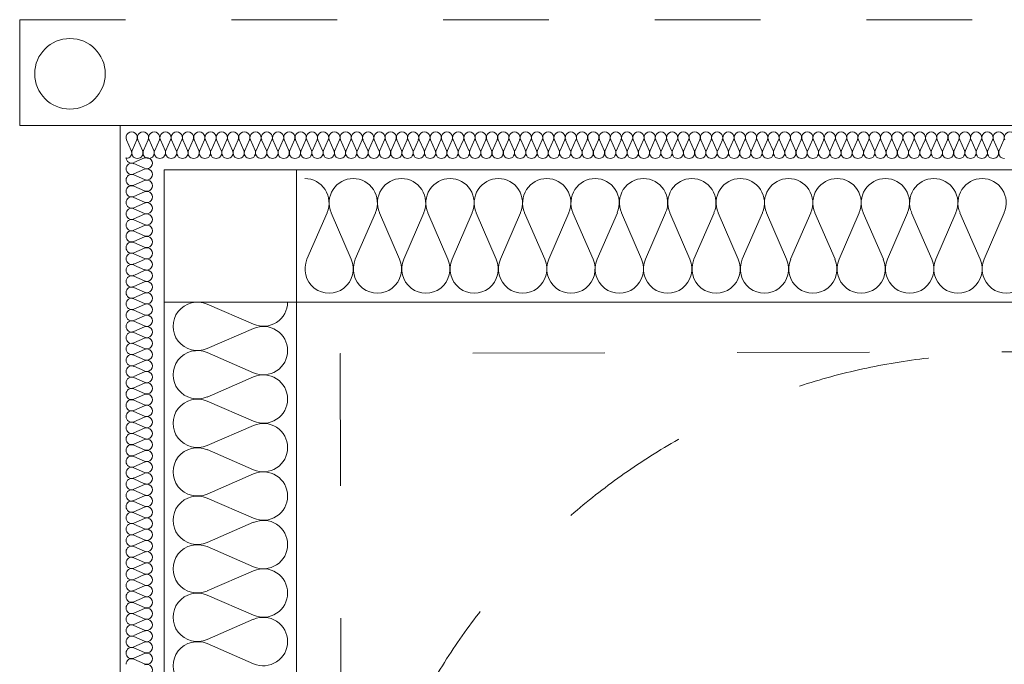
# Model space of a CAD drawing. Header units: millimetres. Extents: x 204754 to 499005, y -178579 to -103222.
# Tile 50 of 178: x 219020 to 220136, y -122844 to -122114. Entities that reach past the tile are written whole.
import ezdxf

# ---------------------------------------------------------------- set-up
doc = ezdxf.new("R2010")
doc.units = ezdxf.units.MM
doc.header["$MEASUREMENT"] = 0
doc.linetypes.add('Dashed', pattern=[300, 150, -150])
doc.linetypes.add('Przerywana', pattern=[240, 120, -120])
doc.layers.get('0').update_dxf_attribs({"color": 252, "lineweight": 5})
for name, color, linetype, lineweight in [('2D - Rysunki i Obrazki_Nr_pióra__47', 252, 'Continuous', 5), ('Nowe_320-W Umeblowanie_Nr_pióra__103', 252, 'Continuous', 5), ('Nowe_320-W Umeblowanie_Nr_pióra__181', 252, 'Continuous', 5), ('Nowe_820-G Rysunki Obrazki_Nr_pióra__1', 252, 'Continuous', 5), ('Nowe_820-G Rysunki Obrazki_Nr_pióra__103', 252, 'Continuous', 5), ('Nowe_820-G Rysunki Obrazki_Nr_pióra__27', 252, 'Continuous', 5), ('Nowe_820-G Rysunki Obrazki_Nr_pióra__84', 252, 'Continuous', 5)]:
    doc.layers.add(name, color=color, linetype=linetype, lineweight=lineweight)

# ---------------------------------------------------------------- blocks, each defined once
blk = doc.blocks.new('podkład 20251118')
at = {"layer": '2D - Rysunki i Obrazki_Nr_pióra__47', "color": 252, "linetype": 'Dashed', "lineweight": 5}
for p, q in [((220883.3, -122488.5), (219382.9, -122492.2)), ((219382.9, -122492.2), (219386.6, -123994.6))]:
    blk.add_line(p, q, dxfattribs=at)
blk.add_circle((220135.8, -123242.8), 750.2, dxfattribs=at)
at = {"layer": 'Nowe_320-W Umeblowanie_Nr_pióra__103', "color": 252, "linetype": 'Continuous', "lineweight": 5}
for p, q in [((219345.4, -122385.3), (219368.2, -122332.7)), ((219372.8, -122332.7), (219395.6, -122385.3)), ((219400.2, -122385.3), (219423, -122332.7)), ((219427.6, -122332.7), (219450.4, -122385.3)), ((219455.1, -122385.3), (219477.9, -122332.7)), ((219482.5, -122332.7), (219505.3, -122385.3)), ((219509.9, -122385.3), (219532.7, -122332.7)), ((219537.3, -122332.7), (219560.1, -122385.3)), ((219564.7, -122385.3), (219587.6, -122332.7)), ((219592.2, -122332.7), (219615, -122385.3)), ((219619.6, -122385.3), (219642.4, -122332.7)), ((219647, -122332.7), (219669.8, -122385.3)), ((219674.4, -122385.3), (219697.3, -122332.7)), ((219701.9, -122332.7), (219724.7, -122385.3)), ((219729.3, -122385.3), (219752.1, -122332.7)), ((219756.7, -122332.7), (219779.5, -122385.3)), ((219784.1, -122385.3), (219807, -122332.7)), ((219811.6, -122332.7), (219834.4, -122385.3)), ((219839, -122385.3), (219861.8, -122332.7)), ((219866.4, -122332.7), (219889.2, -122385.3)), ((219893.8, -122385.3), (219916.7, -122332.7)), ((219921.3, -122332.7), (219944.1, -122385.3)), ((219948.7, -122385.3), (219971.5, -122332.7)), ((219976.1, -122332.7), (219998.9, -122385.3)), ((220003.5, -122385.3), (220026.3, -122332.7)), ((220031, -122332.7), (220053.8, -122385.3)), ((220058.4, -122385.3), (220081.2, -122332.7)), ((220085.8, -122332.7), (220108.6, -122385.3)), ((220113.2, -122385.3), (220136, -122332.7)), ((219232.3, -122436.3), (219284.8, -122459.2)), ((219284.8, -122463.8), (219232.3, -122486.7)), ((219232.3, -122491.3), (219284.8, -122514.1)), ((219284.8, -122518.7), (219232.3, -122541.6)), ((219232.3, -122546.2), (219284.8, -122569.1)), ((219284.8, -122573.7), (219232.3, -122596.6)), ((219232.3, -122601.2), (219284.8, -122624)), ((219284.8, -122628.7), (219232.3, -122651.5)), ((219232.3, -122656.1), (219284.8, -122679)), ((219284.8, -122683.6), (219232.3, -122706.5)), ((219232.3, -122711.1), (219284.8, -122734)), ((219284.8, -122738.6), (219232.3, -122761.4)), ((219232.3, -122766.1), (219284.8, -122788.9)), ((219284.8, -122793.5), (219232.3, -122816.4)), ((219232.3, -122821), (219284.8, -122843.9))]:
    blk.add_line(p, q, dxfattribs=at)
at = {"layer": 'Nowe_320-W Umeblowanie_Nr_pióra__103', "color": 252, "linetype": 'Continuous', "lineweight": 5, "extrusion": (0, 0, -1)}
for centre, major_axis, ratio, start_param, end_param in [((219343.1, -122321.6), (0, 27.6), 0.991894, 0, 1.98359), ((219397.9, -122321.6), (0, 27.6), 0.991894, 4.299596, 6.283185), ((219397.9, -122321.6), (0, 27.6), 0.991894, 0, 1.98359), ((219452.7, -122321.6), (0, 27.6), 0.991894, 4.299596, 6.283185), ((219452.7, -122321.6), (0, 27.6), 0.991894, 0, 1.98359), ((219507.6, -122321.6), (0, 27.6), 0.991894, 4.299596, 6.283185), ((219507.6, -122321.6), (0, 27.6), 0.991894, 0, 1.98359), ((219562.4, -122321.6), (0, 27.6), 0.991894, 4.299596, 6.283185), ((219562.4, -122321.6), (0, 27.6), 0.991894, 0, 1.98359), ((219617.3, -122321.6), (0, 27.6), 0.991894, 4.299596, 6.283185), ((219617.3, -122321.6), (0, 27.6), 0.991894, 0, 1.98359), ((219672.1, -122321.6), (0, 27.6), 0.991894, 4.299596, 6.283185), ((219672.1, -122321.6), (0, 27.6), 0.991894, 0, 1.98359), ((219727, -122321.6), (0, 27.6), 0.991894, 4.299596, 6.283185), ((219727, -122321.6), (0, 27.6), 0.991894, 0, 1.98359), ((219781.8, -122321.6), (0, 27.6), 0.991894, 4.299596, 6.283185), ((219781.8, -122321.6), (0, 27.6), 0.991894, 0, 1.98359), ((219836.7, -122321.6), (0, 27.6), 0.991894, 4.299596, 6.283185), ((219836.7, -122321.6), (0, 27.6), 0.991894, 0, 1.98359), ((219891.5, -122321.6), (0, 27.6), 0.991894, 4.299596, 6.283185), ((219891.5, -122321.6), (0, 27.6), 0.991894, 0, 1.98359), ((219946.4, -122321.6), (0, 27.6), 0.991894, 4.299596, 6.283185), ((219946.4, -122321.6), (0, 27.6), 0.991894, 0, 1.98359), ((220001.2, -122321.6), (0, 27.6), 0.991894, 4.299596, 6.283185), ((220001.2, -122321.6), (0, 27.6), 0.991894, 0, 1.98359), ((220056.1, -122321.6), (0, 27.6), 0.991894, 4.299596, 6.283185), ((220056.1, -122321.6), (0, 27.6), 0.991894, 0, 1.98359), ((220110.9, -122321.6), (0, 27.6), 0.991894, 4.299596, 6.283185), ((220110.9, -122321.6), (0, 27.6), 0.991894, 0, 1.98359), ((219370.5, -122396.4), (0, 27.6), 0.991894, 1.158002, 5.125182), ((219425.3, -122396.4), (0, 27.6), 0.991894, 1.158002, 5.125182), ((219480.2, -122396.4), (0, 27.6), 0.991894, 1.158002, 5.125182), ((219535, -122396.4), (0, 27.6), 0.991894, 1.158002, 5.125182), ((219589.9, -122396.4), (0, 27.6), 0.991894, 1.158002, 5.125182), ((219644.7, -122396.4), (0, 27.6), 0.991894, 1.158002, 5.125182), ((219699.6, -122396.4), (0, 27.6), 0.991894, 1.158002, 5.125182), ((219754.4, -122396.4), (0, 27.6), 0.991894, 1.158002, 5.125182), ((219809.3, -122396.4), (0, 27.6), 0.991894, 1.158002, 5.125182), ((219864.1, -122396.4), (0, 27.6), 0.991894, 1.158002, 5.125182), ((219919, -122396.4), (0, 27.6), 0.991894, 1.158002, 5.125182), ((219973.8, -122396.4), (0, 27.6), 0.991894, 1.158002, 5.125182), ((220028.7, -122396.4), (0, 27.6), 0.991894, 1.158002, 5.125182), ((220083.5, -122396.4), (0, 27.6), 0.991894, 1.158002, 5.125182), ((220138.3, -122396.4), (0, 27.6), 0.991894, 1.158002, 5.125182), ((219221.2, -122461.5), (27.6, 0), 0.993872, 1.158002, 5.125182), ((219295.9, -122434), (27.6, 0), 0.993872, 0, 1.98359), ((219295.9, -122489), (-27.6, 0), 0.993872, 1.158003, 3.141593), ((219221.2, -122516.4), (27.6, 0), 0.993872, 1.158002, 5.125182), ((219295.9, -122489), (27.6, 0), 0.993872, 0, 1.98359), ((219295.9, -122543.9), (-27.6, 0), 0.993872, 1.158003, 3.141593), ((219221.2, -122571.4), (-27.6, 0), 0.993872, 4.299595, 8.266775), ((219295.9, -122543.9), (27.6, 0), 0.993872, 0, 1.98359), ((219295.9, -122598.9), (-27.6, 0), 0.993872, 1.158003, 3.141593), ((219221.2, -122626.4), (27.6, 0), 0.993872, 1.158002, 5.125182), ((219295.9, -122598.9), (27.6, 0), 0.993872, 0, 1.98359), ((219295.9, -122653.8), (-27.6, 0), 0.993872, 1.158003, 3.141593), ((219221.2, -122681.3), (27.6, 0), 0.993872, 1.158002, 5.125182), ((219295.9, -122653.8), (27.6, 0), 0.993872, 0, 1.98359), ((219295.9, -122708.8), (-27.6, 0), 0.993872, 1.158003, 3.141593), ((219221.2, -122736.3), (-27.6, 0), 0.993872, 4.299595, 8.266775), ((219295.9, -122708.8), (27.6, 0), 0.993872, 0, 1.98359), ((219295.9, -122763.7), (-27.6, 0), 0.993872, 1.158003, 3.141593), ((219221.2, -122791.2), (27.6, 0), 0.993872, 1.158002, 5.125182), ((219295.9, -122763.7), (27.6, 0), 0.993872, 0, 1.98359), ((219295.9, -122818.7), (-27.6, 0), 0.993872, 1.158003, 3.141593), ((219221.2, -122846.2), (27.6, 0), 0.993872, 1.158002, 5.125182), ((219295.9, -122818.7), (27.6, 0), 0.993872, 0, 1.98359)]:
    blk.add_ellipse(centre, major_axis=major_axis, ratio=ratio, start_param=start_param, end_param=end_param, dxfattribs=at)
at = {"layer": 'Nowe_320-W Umeblowanie_Nr_pióra__181', "color": 252, "linetype": 'Continuous', "lineweight": 5}
for p, q in [((219146.2, -122262.3), (219140.9, -122250.2)), ((219152.6, -122250.2), (219147.2, -122262.3)), ((219158.9, -122262.3), (219153.6, -122250.2)), ((219165.3, -122250.2), (219160, -122262.3)), ((219171.7, -122262.3), (219166.4, -122250.2)), ((219178.1, -122250.2), (219172.8, -122262.3)), ((219184.5, -122262.3), (219179.2, -122250.2)), ((219190.8, -122250.2), (219185.5, -122262.3)), ((219197.2, -122262.3), (219191.9, -122250.2)), ((219203.6, -122250.2), (219198.3, -122262.3)), ((219210, -122262.3), (219204.7, -122250.2)), ((219216.4, -122250.2), (219211.1, -122262.3)), ((219222.8, -122262.3), (219217.5, -122250.2)), ((219229.1, -122250.2), (219223.8, -122262.3)), ((219235.5, -122262.3), (219230.2, -122250.2)), ((219241.9, -122250.2), (219236.6, -122262.3)), ((219248.3, -122262.3), (219243, -122250.2)), ((219254.7, -122250.2), (219249.4, -122262.3)), ((219261.1, -122262.3), (219255.7, -122250.2)), ((219267.4, -122250.2), (219262.1, -122262.3)), ((219273.8, -122262.3), (219268.5, -122250.2)), ((219280.2, -122250.2), (219274.9, -122262.3)), ((219286.6, -122262.3), (219281.3, -122250.2)), ((219293, -122250.2), (219287.7, -122262.3)), ((219299.4, -122262.3), (219294, -122250.2)), ((219305.7, -122250.2), (219300.4, -122262.3)), ((219312.1, -122262.3), (219306.8, -122250.2)), ((219318.5, -122250.2), (219313.2, -122262.3)), ((219324.9, -122262.3), (219319.6, -122250.2)), ((219331.3, -122250.2), (219326, -122262.3)), ((219337.7, -122262.3), (219332.3, -122250.2)), ((219344, -122250.2), (219338.7, -122262.3)), ((219350.4, -122262.3), (219345.1, -122250.2)), ((219356.8, -122250.2), (219351.5, -122262.3)), ((219363.2, -122262.3), (219357.9, -122250.2)), ((219369.6, -122250.2), (219364.3, -122262.3)), ((219376, -122262.3), (219370.6, -122250.2)), ((219382.3, -122250.2), (219377, -122262.3)), ((219388.7, -122262.3), (219383.4, -122250.2)), ((219395.1, -122250.2), (219389.8, -122262.3)), ((219401.5, -122262.3), (219396.2, -122250.2)), ((219407.9, -122250.2), (219402.6, -122262.3)), ((219414.3, -122262.3), (219408.9, -122250.2)), ((219420.6, -122250.2), (219415.3, -122262.3)), ((219427, -122262.3), (219421.7, -122250.2)), ((219433.4, -122250.2), (219428.1, -122262.3)), ((219439.8, -122262.3), (219434.5, -122250.2)), ((219446.2, -122250.2), (219440.9, -122262.3)), ((219452.5, -122262.3), (219447.2, -122250.2)), ((219458.9, -122250.2), (219453.6, -122262.3)), ((219465.3, -122262.3), (219460, -122250.2)), ((219471.7, -122250.2), (219466.4, -122262.3)), ((219478.1, -122262.3), (219472.8, -122250.2)), ((219484.5, -122250.2), (219479.2, -122262.3)), ((219490.8, -122262.3), (219485.5, -122250.2)), ((219497.2, -122250.2), (219491.9, -122262.3)), ((219503.6, -122262.3), (219498.3, -122250.2)), ((219510, -122250.2), (219504.7, -122262.3)), ((219516.4, -122262.3), (219511.1, -122250.2)), ((219522.8, -122250.2), (219517.4, -122262.3)), ((219529.1, -122262.3), (219523.8, -122250.2)), ((219535.5, -122250.2), (219530.2, -122262.3)), ((219541.9, -122262.3), (219536.6, -122250.2)), ((219548.3, -122250.2), (219543, -122262.3)), ((219554.7, -122262.3), (219549.4, -122250.2)), ((219561.1, -122250.2), (219555.7, -122262.3)), ((219567.4, -122262.3), (219562.1, -122250.2)), ((219573.8, -122250.2), (219568.5, -122262.3)), ((219580.2, -122262.3), (219574.9, -122250.2)), ((219586.6, -122250.2), (219581.3, -122262.3)), ((219593, -122262.3), (219587.7, -122250.2)), ((219599.4, -122250.2), (219594, -122262.3)), ((219605.7, -122262.3), (219600.4, -122250.2)), ((219612.1, -122250.2), (219606.8, -122262.3)), ((219618.5, -122262.3), (219613.2, -122250.2)), ((219624.9, -122250.2), (219619.6, -122262.3)), ((219631.3, -122262.3), (219626, -122250.2)), ((219637.7, -122250.2), (219632.3, -122262.3)), ((219644, -122262.3), (219638.7, -122250.2)), ((219650.4, -122250.2), (219645.1, -122262.3)), ((219656.8, -122262.3), (219651.5, -122250.2)), ((219663.2, -122250.2), (219657.9, -122262.3)), ((219669.6, -122262.3), (219664.3, -122250.2)), ((219675.9, -122250.2), (219670.6, -122262.3)), ((219682.3, -122262.3), (219677, -122250.2)), ((219688.7, -122250.2), (219683.4, -122262.3)), ((219695.1, -122262.3), (219689.8, -122250.2)), ((219701.5, -122250.2), (219696.2, -122262.3)), ((219707.9, -122262.3), (219702.6, -122250.2)), ((219714.2, -122250.2), (219708.9, -122262.3)), ((219720.6, -122262.3), (219715.3, -122250.2)), ((219727, -122250.2), (219721.7, -122262.3)), ((219733.4, -122262.3), (219728.1, -122250.2)), ((219739.8, -122250.2), (219734.5, -122262.3)), ((219746.2, -122262.3), (219740.9, -122250.2)), ((219752.5, -122250.2), (219747.2, -122262.3)), ((219758.9, -122262.3), (219753.6, -122250.2)), ((219765.3, -122250.2), (219760, -122262.3)), ((219771.7, -122262.3), (219766.4, -122250.2)), ((219778.1, -122250.2), (219772.8, -122262.3)), ((219784.5, -122262.3), (219779.1, -122250.2)), ((219790.8, -122250.2), (219785.5, -122262.3)), ((219797.2, -122262.3), (219791.9, -122250.2)), ((219803.6, -122250.2), (219798.3, -122262.3)), ((219810, -122262.3), (219804.7, -122250.2)), ((219816.4, -122250.2), (219811.1, -122262.3)), ((219822.8, -122262.3), (219817.4, -122250.2)), ((219829.1, -122250.2), (219823.8, -122262.3)), ((219835.5, -122262.3), (219830.2, -122250.2)), ((219841.9, -122250.2), (219836.6, -122262.3)), ((219848.3, -122262.3), (219843, -122250.2)), ((219854.7, -122250.2), (219849.4, -122262.3)), ((219861.1, -122262.3), (219855.7, -122250.2)), ((219867.4, -122250.2), (219862.1, -122262.3)), ((219873.8, -122262.3), (219868.5, -122250.2)), ((219880.2, -122250.2), (219874.9, -122262.3)), ((219886.6, -122262.3), (219881.3, -122250.2)), ((219893, -122250.2), (219887.7, -122262.3)), ((219899.4, -122262.3), (219894, -122250.2)), ((219905.7, -122250.2), (219900.4, -122262.3)), ((219912.1, -122262.3), (219906.8, -122250.2)), ((219918.5, -122250.2), (219913.2, -122262.3)), ((219924.9, -122262.3), (219919.6, -122250.2)), ((219931.3, -122250.2), (219926, -122262.3)), ((219937.6, -122262.3), (219932.3, -122250.2)), ((219944, -122250.2), (219938.7, -122262.3)), ((219950.4, -122262.3), (219945.1, -122250.2)), ((219956.8, -122250.2), (219951.5, -122262.3)), ((219963.2, -122262.3), (219957.9, -122250.2)), ((219969.6, -122250.2), (219964.3, -122262.3)), ((219975.9, -122262.3), (219970.6, -122250.2)), ((219982.3, -122250.2), (219977, -122262.3)), ((219988.7, -122262.3), (219983.4, -122250.2)), ((219995.1, -122250.2), (219989.8, -122262.3)), ((220001.5, -122262.3), (219996.2, -122250.2)), ((220007.9, -122250.2), (220002.6, -122262.3)), ((220014.2, -122262.3), (220008.9, -122250.2)), ((220020.6, -122250.2), (220015.3, -122262.3)), ((220027, -122262.3), (220021.7, -122250.2)), ((220033.4, -122250.2), (220028.1, -122262.3)), ((220039.8, -122262.3), (220034.5, -122250.2)), ((220046.2, -122250.2), (220040.8, -122262.3)), ((220052.5, -122262.3), (220047.2, -122250.2)), ((220058.9, -122250.2), (220053.6, -122262.3)), ((220065.3, -122262.3), (220060, -122250.2)), ((220071.7, -122250.2), (220066.4, -122262.3)), ((220078.1, -122262.3), (220072.8, -122250.2)), ((220084.5, -122250.2), (220079.1, -122262.3)), ((220090.8, -122262.3), (220085.5, -122250.2)), ((220097.2, -122250.2), (220091.9, -122262.3)), ((220103.6, -122262.3), (220098.3, -122250.2)), ((220110, -122250.2), (220104.7, -122262.3)), ((220116.4, -122262.3), (220111.1, -122250.2)), ((220122.8, -122250.2), (220117.4, -122262.3)), ((220129.1, -122262.3), (220123.8, -122250.2)), ((220135.5, -122250.2), (220130.2, -122262.3)), ((219149.2, -122276), (219161.3, -122270.7)), ((219161.3, -122282.4), (219149.2, -122277.1)), ((219149.2, -122288.8), (219161.3, -122283.5)), ((219161.3, -122295.2), (219149.2, -122289.9)), ((219149.2, -122301.6), (219161.3, -122296.2)), ((219161.3, -122307.9), (219149.2, -122302.6)), ((219149.2, -122314.3), (219161.3, -122309)), ((219161.3, -122320.7), (219149.2, -122315.4)), ((219149.2, -122327.1), (219161.3, -122321.8)), ((219161.3, -122333.5), (219149.2, -122328.2)), ((219149.2, -122339.8), (219161.3, -122334.5)), ((219161.3, -122346.2), (219149.2, -122340.9)), ((219149.2, -122352.6), (219161.3, -122347.3)), ((219161.3, -122359), (219149.2, -122353.7)), ((219149.2, -122365.4), (219161.3, -122360.1)), ((219161.3, -122371.7), (219149.2, -122366.4)), ((219149.2, -122378.1), (219161.3, -122372.8)), ((219161.3, -122384.5), (219149.2, -122379.2)), ((219149.2, -122390.9), (219161.3, -122385.6)), ((219161.3, -122397.3), (219149.2, -122392)), ((219149.2, -122403.7), (219161.3, -122398.3)), ((219161.3, -122410), (219149.2, -122404.7)), ((219149.2, -122416.4), (219161.3, -122411.1)), ((219161.3, -122422.8), (219149.2, -122417.5)), ((219149.2, -122429.2), (219161.3, -122423.9)), ((219161.3, -122435.6), (219149.2, -122430.3)), ((219149.2, -122441.9), (219161.3, -122436.6)), ((219161.3, -122448.3), (219149.2, -122443)), ((219149.2, -122454.7), (219161.3, -122449.4)), ((219161.3, -122461.1), (219149.2, -122455.8)), ((219149.2, -122467.5), (219161.3, -122462.2)), ((219161.3, -122473.8), (219149.2, -122468.5)), ((219149.2, -122480.2), (219161.3, -122474.9)), ((219161.3, -122486.6), (219149.2, -122481.3)), ((219149.2, -122493), (219161.3, -122487.7)), ((219161.3, -122499.4), (219149.2, -122494.1)), ((219149.2, -122505.8), (219161.3, -122500.4)), ((219161.3, -122512.1), (219149.2, -122506.8)), ((219149.2, -122518.5), (219161.3, -122513.2)), ((219161.3, -122524.9), (219149.2, -122519.6)), ((219149.2, -122531.3), (219161.3, -122526)), ((219161.3, -122537.7), (219149.2, -122532.3)), ((219149.2, -122544), (219161.3, -122538.7)), ((219161.3, -122550.4), (219149.2, -122545.1)), ((219149.2, -122556.8), (219161.3, -122551.5)), ((219161.3, -122563.2), (219149.2, -122557.9)), ((219149.2, -122569.6), (219161.3, -122564.3)), ((219161.3, -122575.9), (219149.2, -122570.6)), ((219149.2, -122582.3), (219161.3, -122577)), ((219161.3, -122588.7), (219149.2, -122583.4)), ((219149.2, -122595.1), (219161.3, -122589.8)), ((219161.3, -122601.5), (219149.2, -122596.2)), ((219149.2, -122607.8), (219161.3, -122602.5)), ((219161.3, -122614.2), (219149.2, -122608.9)), ((219149.2, -122620.6), (219161.3, -122615.3)), ((219161.3, -122627), (219149.2, -122621.7)), ((219149.2, -122633.4), (219161.3, -122628.1)), ((219161.3, -122639.8), (219149.2, -122634.4)), ((219149.2, -122646.1), (219161.3, -122640.8)), ((219161.3, -122652.5), (219149.2, -122647.2)), ((219149.2, -122658.9), (219161.3, -122653.6)), ((219161.3, -122665.3), (219149.2, -122660)), ((219149.2, -122671.7), (219161.3, -122666.3)), ((219161.3, -122678), (219149.2, -122672.7)), ((219149.2, -122684.4), (219161.3, -122679.1)), ((219161.3, -122690.8), (219149.2, -122685.5)), ((219149.2, -122697.2), (219161.3, -122691.9)), ((219161.3, -122703.6), (219149.2, -122698.3)), ((219149.2, -122709.9), (219161.3, -122704.6)), ((219161.3, -122716.3), (219149.2, -122711)), ((219149.2, -122722.7), (219161.3, -122717.4)), ((219161.3, -122729.1), (219149.2, -122723.8)), ((219149.2, -122735.5), (219161.3, -122730.2)), ((219161.3, -122741.9), (219149.2, -122736.5)), ((219149.2, -122748.2), (219161.3, -122742.9)), ((219161.3, -122754.6), (219149.2, -122749.3)), ((219149.2, -122761), (219161.3, -122755.7)), ((219161.3, -122767.4), (219149.2, -122762.1)), ((219149.2, -122773.8), (219161.3, -122768.4)), ((219161.3, -122780.1), (219149.2, -122774.8)), ((219149.2, -122786.5), (219161.3, -122781.2)), ((219161.3, -122792.9), (219149.2, -122787.6)), ((219149.2, -122799.3), (219161.3, -122794)), ((219161.3, -122805.7), (219149.2, -122800.4)), ((219149.2, -122812), (219161.3, -122806.7)), ((219161.3, -122818.4), (219149.2, -122813.1)), ((219149.2, -122824.8), (219161.3, -122819.5)), ((219161.3, -122831.2), (219149.2, -122825.9)), ((219149.2, -122837.6), (219161.3, -122832.3)), ((219161.3, -122843.9), (219149.2, -122838.6))]:
    blk.add_line(p, q, dxfattribs=at)
at = {"layer": 'Nowe_320-W Umeblowanie_Nr_pióra__181', "color": 252, "linetype": 'Continuous', "lineweight": 5, "extrusion": (0, 0, -1)}
for centre, major_axis, ratio, start_param, end_param in [((219146.7, -122247.6), (0, 6.38), 0.999597, 4.299595, 8.266775), ((219159.5, -122247.6), (0, 6.38), 0.999597, 4.299595, 8.266775), ((219172.2, -122247.6), (0, 6.38), 0.999597, 4.299595, 8.266775), ((219185, -122247.6), (0, 6.38), 0.999597, 4.299595, 8.266775), ((219197.8, -122247.6), (0, 6.38), 0.999597, 4.299595, 8.266775), ((219210.5, -122247.6), (0, 6.38), 0.999597, 4.299595, 8.266775), ((219223.3, -122247.6), (0, 6.38), 0.999597, 4.299595, 8.266775), ((219236.1, -122247.6), (0, 6.38), 0.999597, 4.299595, 8.266775), ((219248.8, -122247.6), (0, 6.38), 0.999597, 4.299595, 8.266775), ((219261.6, -122247.6), (0, 6.38), 0.999597, 4.299595, 8.266775), ((219274.4, -122247.6), (0, 6.38), 0.999597, 4.299595, 8.266775), ((219287.1, -122247.6), (0, 6.38), 0.999597, 4.299595, 8.266775), ((219299.9, -122247.6), (0, 6.38), 0.999597, 4.299595, 8.266775), ((219312.7, -122247.6), (0, 6.38), 0.999597, 4.299595, 8.266775), ((219325.4, -122247.6), (0, 6.38), 0.999597, 4.299595, 8.266775), ((219338.2, -122247.6), (0, 6.38), 0.999597, 4.299595, 8.266775), ((219351, -122247.6), (0, 6.38), 0.999597, 4.299595, 8.266775), ((219363.7, -122247.6), (0, 6.38), 0.999597, 4.299595, 8.266775), ((219376.5, -122247.6), (0, 6.38), 0.999597, 4.299595, 8.266775), ((219389.3, -122247.6), (0, 6.38), 0.999597, 4.299595, 8.266775), ((219402, -122247.6), (0, 6.38), 0.999597, 4.299595, 8.266775), ((219414.8, -122247.6), (0, 6.38), 0.999597, 4.299595, 8.266775), ((219427.6, -122247.6), (0, 6.38), 0.999597, 4.299595, 8.266775), ((219440.3, -122247.6), (0, 6.38), 0.999597, 4.299595, 8.266775), ((219453.1, -122247.6), (0, 6.38), 0.999597, 4.299595, 8.266775), ((219465.8, -122247.6), (0, 6.38), 0.999597, 4.299595, 8.266775), ((219478.6, -122247.6), (0, 6.38), 0.999597, 4.299595, 8.266775), ((219491.4, -122247.6), (0, 6.38), 0.999597, 4.299595, 8.266775), ((219504.1, -122247.6), (0, 6.38), 0.999597, 4.299595, 8.266775), ((219516.9, -122247.6), (0, 6.38), 0.999597, 4.299595, 8.266775), ((219529.7, -122247.6), (0, 6.38), 0.999597, 4.299595, 8.266775), ((219542.4, -122247.6), (0, 6.38), 0.999597, 4.299595, 8.266775), ((219555.2, -122247.6), (0, 6.38), 0.999597, 4.299595, 8.266775), ((219568, -122247.6), (0, 6.38), 0.999597, 4.299595, 8.266775), ((219580.7, -122247.6), (0, 6.38), 0.999597, 4.299595, 8.266775), ((219593.5, -122247.6), (0, 6.38), 0.999597, 4.299595, 8.266775), ((219606.3, -122247.6), (0, 6.38), 0.999597, 4.299595, 8.266775), ((219619, -122247.6), (0, 6.38), 0.999597, 4.299595, 8.266775), ((219631.8, -122247.6), (0, 6.38), 0.999597, 4.299595, 8.266775), ((219644.6, -122247.6), (0, 6.38), 0.999597, 4.299595, 8.266775), ((219657.3, -122247.6), (0, 6.38), 0.999597, 4.299595, 8.266775), ((219670.1, -122247.6), (0, 6.38), 0.999597, 4.299595, 8.266775), ((219682.9, -122247.6), (0, 6.38), 0.999597, 4.299595, 8.266775), ((219695.6, -122247.6), (0, 6.38), 0.999597, 4.299595, 8.266775), ((219708.4, -122247.6), (0, 6.38), 0.999597, 4.299595, 8.266775), ((219721.2, -122247.6), (0, 6.38), 0.999597, 4.299595, 8.266775), ((219733.9, -122247.6), (0, 6.38), 0.999597, 4.299595, 8.266775), ((219746.7, -122247.6), (0, 6.38), 0.999597, 4.299595, 8.266775), ((219759.5, -122247.6), (0, 6.38), 0.999597, 4.299595, 8.266775), ((219772.2, -122247.6), (0, 6.38), 0.999597, 4.299595, 8.266775), ((219785, -122247.6), (0, 6.38), 0.999597, 4.299595, 8.266775), ((219797.8, -122247.6), (0, 6.38), 0.999597, 4.299595, 8.266775), ((219810.5, -122247.6), (0, 6.38), 0.999597, 4.299595, 8.266775), ((219823.3, -122247.6), (0, 6.38), 0.999597, 4.299595, 8.266775), ((219836.1, -122247.6), (0, 6.38), 0.999597, 4.299595, 8.266775), ((219848.8, -122247.6), (0, 6.38), 0.999597, 4.299595, 8.266775), ((219861.6, -122247.6), (0, 6.38), 0.999597, 4.299595, 8.266775), ((219874.4, -122247.6), (0, 6.38), 0.999597, 4.299595, 8.266775), ((219887.1, -122247.6), (0, 6.38), 0.999597, 4.299595, 8.266775), ((219899.9, -122247.6), (0, 6.38), 0.999597, 4.299595, 8.266775), ((219912.7, -122247.6), (0, 6.38), 0.999597, 4.299595, 8.266775), ((219925.4, -122247.6), (0, 6.38), 0.999597, 4.299595, 8.266775), ((219938.2, -122247.6), (0, 6.38), 0.999597, 4.299595, 8.266775), ((219951, -122247.6), (0, 6.38), 0.999597, 4.299595, 8.266775), ((219963.7, -122247.6), (0, 6.38), 0.999597, 4.299595, 8.266775), ((219976.5, -122247.6), (0, 6.38), 0.999597, 4.299595, 8.266775), ((219989.2, -122247.6), (0, 6.38), 0.999597, 4.299595, 8.266775), ((220002, -122247.6), (0, 6.38), 0.999597, 4.299595, 8.266775), ((220014.8, -122247.6), (0, 6.38), 0.999597, 4.299595, 8.266775), ((220027.5, -122247.6), (0, 6.38), 0.999597, 4.299595, 8.266775), ((220040.3, -122247.6), (0, 6.38), 0.999597, 4.299595, 8.266775), ((220053.1, -122247.6), (0, 6.38), 0.999597, 4.299595, 8.266775), ((220065.8, -122247.6), (0, 6.38), 0.999597, 4.299595, 8.266775), ((220078.6, -122247.6), (0, 6.38), 0.999597, 4.299595, 8.266775), ((220091.4, -122247.6), (0, 6.38), 0.999597, 4.299595, 8.266775), ((220104.1, -122247.6), (0, 6.38), 0.999597, 4.299595, 8.266775), ((220116.9, -122247.6), (0, 6.38), 0.999597, 4.299595, 8.266775), ((220129.7, -122247.6), (0, 6.38), 0.999597, 4.299595, 8.266775), ((220142.4, -122247.6), (0, 6.38), 0.999597, 4.299595, 8.266775), ((219140.3, -122264.9), (0, 6.38), 0.999597, 1.158003, 3.141593), ((219153.1, -122264.9), (0, 6.38), 0.999597, 3.141593, 5.125182), ((219153.1, -122264.9), (0, 6.38), 0.999597, 1.158003, 3.141593), ((219165.9, -122264.9), (0, 6.38), 0.999597, 3.141593, 5.125182), ((219165.9, -122264.9), (0, 6.38), 0.999597, 1.158003, 3.141593), ((219178.6, -122264.9), (0, 6.38), 0.999597, 3.141593, 5.125182), ((219178.6, -122264.9), (0, 6.38), 0.999597, 1.158003, 3.141593), ((219191.4, -122264.9), (0, 6.38), 0.999597, 3.141593, 5.125182), ((219191.4, -122264.9), (0, 6.38), 0.999597, 1.158003, 3.141593), ((219204.2, -122264.9), (0, 6.38), 0.999597, 3.141593, 5.125182), ((219204.2, -122264.9), (0, 6.38), 0.999597, 1.158003, 3.141593), ((219216.9, -122264.9), (0, 6.38), 0.999597, 3.141593, 5.125182), ((219216.9, -122264.9), (0, 6.38), 0.999597, 1.158003, 3.141593), ((219229.7, -122264.9), (0, 6.38), 0.999597, 3.141593, 5.125182), ((219229.7, -122264.9), (0, 6.38), 0.999597, 1.158003, 3.141593), ((219242.4, -122264.9), (0, 6.38), 0.999597, 3.141593, 5.125182), ((219242.4, -122264.9), (0, 6.38), 0.999597, 1.158003, 3.141593), ((219255.2, -122264.9), (0, 6.38), 0.999597, 3.141593, 5.125182), ((219255.2, -122264.9), (0, 6.38), 0.999597, 1.158003, 3.141593), ((219268, -122264.9), (0, 6.38), 0.999597, 3.141593, 5.125182), ((219268, -122264.9), (0, 6.38), 0.999597, 1.158003, 3.141593), ((219280.7, -122264.9), (0, 6.38), 0.999597, 3.141593, 5.125182), ((219280.7, -122264.9), (0, 6.38), 0.999597, 1.158003, 3.141593), ((219293.5, -122264.9), (0, 6.38), 0.999597, 3.141593, 5.125182), ((219293.5, -122264.9), (0, 6.38), 0.999597, 1.158003, 3.141593), ((219306.3, -122264.9), (0, 6.38), 0.999597, 3.141593, 5.125182), ((219306.3, -122264.9), (0, 6.38), 0.999597, 1.158003, 3.141593), ((219319, -122264.9), (0, 6.38), 0.999597, 3.141593, 5.125182), ((219319, -122264.9), (0, 6.38), 0.999597, 1.158003, 3.141593), ((219331.8, -122264.9), (0, 6.38), 0.999597, 3.141593, 5.125182), ((219331.8, -122264.9), (0, 6.38), 0.999597, 1.158003, 3.141593), ((219344.6, -122264.9), (0, 6.38), 0.999597, 3.141593, 5.125182), ((219344.6, -122264.9), (0, 6.38), 0.999597, 1.158003, 3.141593), ((219357.3, -122264.9), (0, 6.38), 0.999597, 3.141593, 5.125182), ((219357.3, -122264.9), (0, 6.38), 0.999597, 1.158003, 3.141593), ((219370.1, -122264.9), (0, 6.38), 0.999597, 3.141593, 5.125182), ((219370.1, -122264.9), (0, 6.38), 0.999597, 1.158003, 3.141593), ((219382.9, -122264.9), (0, 6.38), 0.999597, 3.141593, 5.125182), ((219382.9, -122264.9), (0, 6.38), 0.999597, 1.158003, 3.141593), ((219395.6, -122264.9), (0, 6.38), 0.999597, 3.141593, 5.125182), ((219395.6, -122264.9), (0, 6.38), 0.999597, 1.158003, 3.141593), ((219408.4, -122264.9), (0, 6.38), 0.999597, 3.141593, 5.125182), ((219408.4, -122264.9), (0, 6.38), 0.999597, 1.158003, 3.141593), ((219421.2, -122264.9), (0, 6.38), 0.999597, 3.141593, 5.125182), ((219421.2, -122264.9), (0, 6.38), 0.999597, 1.158003, 3.141593), ((219433.9, -122264.9), (0, 6.38), 0.999597, 3.141593, 5.125182), ((219433.9, -122264.9), (0, 6.38), 0.999597, 1.158003, 3.141593), ((219446.7, -122264.9), (0, 6.38), 0.999597, 3.141593, 5.125182), ((219446.7, -122264.9), (0, 6.38), 0.999597, 1.158003, 3.141593), ((219459.5, -122264.9), (0, 6.38), 0.999597, 3.141593, 5.125182), ((219459.5, -122264.9), (0, 6.38), 0.999597, 1.158003, 3.141593), ((219472.2, -122264.9), (0, 6.38), 0.999597, 3.141593, 5.125182), ((219472.2, -122264.9), (0, 6.38), 0.999597, 1.158003, 3.141593), ((219485, -122264.9), (0, 6.38), 0.999597, 3.141593, 5.125182), ((219485, -122264.9), (0, 6.38), 0.999597, 1.158003, 3.141593), ((219497.8, -122264.9), (0, 6.38), 0.999597, 3.141593, 5.125182), ((219497.8, -122264.9), (0, 6.38), 0.999597, 1.158003, 3.141593), ((219510.5, -122264.9), (0, 6.38), 0.999597, 3.141593, 5.125182), ((219510.5, -122264.9), (0, 6.38), 0.999597, 1.158003, 3.141593), ((219523.3, -122264.9), (0, 6.38), 0.999597, 3.141593, 5.125182), ((219523.3, -122264.9), (0, 6.38), 0.999597, 1.158003, 3.141593), ((219536.1, -122264.9), (0, 6.38), 0.999597, 3.141593, 5.125182), ((219536.1, -122264.9), (0, 6.38), 0.999597, 1.158003, 3.141593), ((219548.8, -122264.9), (0, 6.38), 0.999597, 3.141593, 5.125182), ((219548.8, -122264.9), (0, 6.38), 0.999597, 1.158003, 3.141593), ((219561.6, -122264.9), (0, 6.38), 0.999597, 3.141593, 5.125182), ((219561.6, -122264.9), (0, 6.38), 0.999597, 1.158003, 3.141593), ((219574.4, -122264.9), (0, 6.38), 0.999597, 3.141593, 5.125182), ((219574.4, -122264.9), (0, 6.38), 0.999597, 1.158003, 3.141593), ((219587.1, -122264.9), (0, 6.38), 0.999597, 3.141593, 5.125182), ((219587.1, -122264.9), (0, 6.38), 0.999597, 1.158003, 3.141593), ((219599.9, -122264.9), (0, 6.38), 0.999597, 3.141593, 5.125182), ((219599.9, -122264.9), (0, 6.38), 0.999597, 1.158003, 3.141593), ((219612.7, -122264.9), (0, 6.38), 0.999597, 3.141593, 5.125182), ((219612.7, -122264.9), (0, 6.38), 0.999597, 1.158003, 3.141593), ((219625.4, -122264.9), (0, 6.38), 0.999597, 3.141593, 5.125182), ((219625.4, -122264.9), (0, 6.38), 0.999597, 1.158003, 3.141593), ((219638.2, -122264.9), (0, 6.38), 0.999597, 3.141593, 5.125182), ((219638.2, -122264.9), (0, 6.38), 0.999597, 1.158003, 3.141593), ((219651, -122264.9), (0, 6.38), 0.999597, 3.141593, 5.125182), ((219651, -122264.9), (0, 6.38), 0.999597, 1.158003, 3.141593), ((219663.7, -122264.9), (0, 6.38), 0.999597, 3.141593, 5.125182), ((219663.7, -122264.9), (0, 6.38), 0.999597, 1.158003, 3.141593), ((219676.5, -122264.9), (0, 6.38), 0.999597, 3.141593, 5.125182), ((219676.5, -122264.9), (0, 6.38), 0.999597, 1.158003, 3.141593), ((219689.3, -122264.9), (0, 6.38), 0.999597, 3.141593, 5.125182), ((219689.3, -122264.9), (0, 6.38), 0.999597, 1.158003, 3.141593), ((219702, -122264.9), (0, 6.38), 0.999597, 3.141593, 5.125182), ((219702, -122264.9), (0, 6.38), 0.999597, 1.158003, 3.141593), ((219714.8, -122264.9), (0, 6.38), 0.999597, 3.141593, 5.125182), ((219714.8, -122264.9), (0, 6.38), 0.999597, 1.158003, 3.141593), ((219727.5, -122264.9), (0, 6.38), 0.999597, 3.141593, 5.125182), ((219727.5, -122264.9), (0, 6.38), 0.999597, 1.158003, 3.141593), ((219740.3, -122264.9), (0, 6.38), 0.999597, 3.141593, 5.125182), ((219740.3, -122264.9), (0, 6.38), 0.999597, 1.158003, 3.141593), ((219753.1, -122264.9), (0, 6.38), 0.999597, 3.141593, 5.125182), ((219753.1, -122264.9), (0, 6.38), 0.999597, 1.158003, 3.141593), ((219765.8, -122264.9), (0, 6.38), 0.999597, 3.141593, 5.125182), ((219765.8, -122264.9), (0, 6.38), 0.999597, 1.158003, 3.141593), ((219778.6, -122264.9), (0, 6.38), 0.999597, 3.141593, 5.125182), ((219778.6, -122264.9), (0, 6.38), 0.999597, 1.158003, 3.141593), ((219791.4, -122264.9), (0, 6.38), 0.999597, 3.141593, 5.125182), ((219791.4, -122264.9), (0, 6.38), 0.999597, 1.158003, 3.141593), ((219804.1, -122264.9), (0, 6.38), 0.999597, 3.141593, 5.125182), ((219804.1, -122264.9), (0, 6.38), 0.999597, 1.158003, 3.141593), ((219816.9, -122264.9), (0, 6.38), 0.999597, 3.141593, 5.125182), ((219816.9, -122264.9), (0, 6.38), 0.999597, 1.158003, 3.141593), ((219829.7, -122264.9), (0, 6.38), 0.999597, 3.141593, 5.125182), ((219829.7, -122264.9), (0, 6.38), 0.999597, 1.158003, 3.141593), ((219842.4, -122264.9), (0, 6.38), 0.999597, 3.141593, 5.125182), ((219842.4, -122264.9), (0, 6.38), 0.999597, 1.158003, 3.141593), ((219855.2, -122264.9), (0, 6.38), 0.999597, 3.141593, 5.125182), ((219855.2, -122264.9), (0, 6.38), 0.999597, 1.158003, 3.141593), ((219868, -122264.9), (0, 6.38), 0.999597, 3.141593, 5.125182), ((219868, -122264.9), (0, 6.38), 0.999597, 1.158003, 3.141593), ((219880.7, -122264.9), (0, 6.38), 0.999597, 3.141593, 5.125182), ((219880.7, -122264.9), (0, 6.38), 0.999597, 1.158003, 3.141593), ((219893.5, -122264.9), (0, 6.38), 0.999597, 3.141593, 5.125182), ((219893.5, -122264.9), (0, 6.38), 0.999597, 1.158003, 3.141593), ((219906.3, -122264.9), (0, 6.38), 0.999597, 3.141593, 5.125182), ((219906.3, -122264.9), (0, 6.38), 0.999597, 1.158003, 3.141593), ((219919, -122264.9), (0, 6.38), 0.999597, 3.141593, 5.125182), ((219919, -122264.9), (0, 6.38), 0.999597, 1.158003, 3.141593), ((219931.8, -122264.9), (0, 6.38), 0.999597, 3.141593, 5.125182), ((219931.8, -122264.9), (0, 6.38), 0.999597, 1.158003, 3.141593), ((219944.6, -122264.9), (0, 6.38), 0.999597, 3.141593, 5.125182), ((219944.6, -122264.9), (0, 6.38), 0.999597, 1.158003, 3.141593), ((219957.3, -122264.9), (0, 6.38), 0.999597, 3.141593, 5.125182), ((219957.3, -122264.9), (0, 6.38), 0.999597, 1.158003, 3.141593), ((219970.1, -122264.9), (0, 6.38), 0.999597, 3.141593, 5.125182), ((219970.1, -122264.9), (0, 6.38), 0.999597, 1.158003, 3.141593), ((219982.9, -122264.9), (0, 6.38), 0.999597, 3.141593, 5.125182), ((219982.9, -122264.9), (0, 6.38), 0.999597, 1.158003, 3.141593), ((219995.6, -122264.9), (0, 6.38), 0.999597, 3.141593, 5.125182), ((219995.6, -122264.9), (0, 6.38), 0.999597, 1.158003, 3.141593), ((220008.4, -122264.9), (0, 6.38), 0.999597, 3.141593, 5.125182), ((220008.4, -122264.9), (0, 6.38), 0.999597, 1.158003, 3.141593), ((220021.2, -122264.9), (0, 6.38), 0.999597, 3.141593, 5.125182), ((220021.2, -122264.9), (0, 6.38), 0.999597, 1.158003, 3.141593), ((220033.9, -122264.9), (0, 6.38), 0.999597, 3.141593, 5.125182), ((220033.9, -122264.9), (0, 6.38), 0.999597, 1.158003, 3.141593), ((220046.7, -122264.9), (0, 6.38), 0.999597, 3.141593, 5.125182), ((220046.7, -122264.9), (0, 6.38), 0.999597, 1.158003, 3.141593), ((220059.5, -122264.9), (0, 6.38), 0.999597, 3.141593, 5.125182), ((220059.5, -122264.9), (0, 6.38), 0.999597, 1.158003, 3.141593), ((220072.2, -122264.9), (0, 6.38), 0.999597, 3.141593, 5.125182), ((220072.2, -122264.9), (0, 6.38), 0.999597, 1.158003, 3.141593), ((220085, -122264.9), (0, 6.38), 0.999597, 3.141593, 5.125182), ((220085, -122264.9), (0, 6.38), 0.999597, 1.158003, 3.141593), ((220097.8, -122264.9), (0, 6.38), 0.999597, 3.141593, 5.125182), ((220097.8, -122264.9), (0, 6.38), 0.999597, 1.158003, 3.141593), ((220110.5, -122264.9), (0, 6.38), 0.999597, 3.141593, 5.125182), ((220110.5, -122264.9), (0, 6.38), 0.999597, 1.158003, 3.141593), ((220123.3, -122264.9), (0, 6.38), 0.999597, 3.141593, 5.125182), ((220123.3, -122264.9), (0, 6.38), 0.999597, 1.158003, 3.141593), ((220136.1, -122264.9), (0, 6.38), 0.999597, 3.141593, 5.125182), ((219146.6, -122270.2), (6.38, 0), 0.99989, 1.158004, 3.141593), ((219163.9, -122276.6), (6.38, 0), 0.99989, 4.299595, 8.266775), ((219146.6, -122283), (6.38, 0), 0.99989, 3.141593, 5.125182), ((219146.6, -122283), (6.38, 0), 0.99989, 1.158004, 3.141593), ((219163.9, -122289.3), (-6.38, 0), 0.99989, 1.158002, 5.125182), ((219146.6, -122295.7), (6.38, 0), 0.99989, 3.141593, 5.125182), ((219146.6, -122295.7), (6.38, 0), 0.99989, 1.158004, 3.141593), ((219163.9, -122302.1), (6.38, 0), 0.99989, 4.299595, 8.266775), ((219146.6, -122308.5), (6.38, 0), 0.99989, 3.141593, 5.125182), ((219146.6, -122308.5), (6.38, 0), 0.99989, 1.158004, 3.141593), ((219163.9, -122314.9), (6.38, 0), 0.99989, 4.299595, 8.266775), ((219146.6, -122321.2), (6.38, 0), 0.99989, 3.141593, 5.125182), ((219163.9, -122327.6), (-6.38, 0), 0.99989, 1.158002, 5.125182), ((219146.6, -122321.2), (6.38, 0), 0.99989, 1.158004, 3.141593), ((219146.6, -122334), (6.38, 0), 0.99989, 3.141593, 5.125182), ((219146.6, -122334), (6.38, 0), 0.99989, 1.158004, 3.141593), ((219146.6, -122346.8), (6.38, 0), 0.99989, 3.141593, 5.125182), ((219163.9, -122340.4), (6.38, 0), 0.99989, 4.299595, 8.266775), ((219146.6, -122346.8), (6.38, 0), 0.99989, 1.158004, 3.141593), ((219146.6, -122359.5), (6.38, 0), 0.99989, 3.141593, 5.125182), ((219163.9, -122353.1), (6.38, 0), 0.99989, 4.299595, 8.266775), ((219146.6, -122359.5), (6.38, 0), 0.99989, 1.158004, 3.141593), ((219163.9, -122365.9), (-6.38, 0), 0.99989, 1.158002, 5.125182), ((219146.6, -122372.3), (6.38, 0), 0.99989, 3.141593, 5.125182), ((219146.6, -122372.3), (6.38, 0), 0.99989, 1.158004, 3.141593), ((219163.9, -122378.7), (6.38, 0), 0.99989, 4.299595, 8.266775), ((219146.6, -122385), (6.38, 0), 0.99989, 3.141593, 5.125182), ((219146.6, -122385), (6.38, 0), 0.99989, 1.158004, 3.141593), ((219163.9, -122391.4), (6.38, 0), 0.99989, 4.299595, 8.266775), ((219146.6, -122397.8), (6.38, 0), 0.99989, 3.141593, 5.125182), ((219146.6, -122397.8), (6.38, 0), 0.99989, 1.158004, 3.141593), ((219163.9, -122404.2), (-6.38, 0), 0.99989, 1.158002, 5.125182), ((219146.6, -122410.6), (6.38, 0), 0.99989, 3.141593, 5.125182), ((219163.9, -122417), (6.38, 0), 0.99989, 4.299595, 8.266775), ((219146.6, -122410.6), (6.38, 0), 0.99989, 1.158004, 3.141593), ((219146.6, -122423.3), (6.38, 0), 0.99989, 3.141593, 5.125182), ((219146.6, -122423.3), (6.38, 0), 0.99989, 1.158004, 3.141593), ((219146.6, -122436.1), (6.38, 0), 0.99989, 3.141593, 5.125182), ((219163.9, -122429.7), (6.38, 0), 0.99989, 4.299595, 8.266775), ((219146.6, -122436.1), (6.38, 0), 0.99989, 1.158004, 3.141593), ((219146.6, -122448.9), (6.38, 0), 0.99989, 3.141593, 5.125182), ((219163.9, -122442.5), (-6.38, 0), 0.99989, 1.158002, 5.125182), ((219146.6, -122448.9), (6.38, 0), 0.99989, 1.158004, 3.141593), ((219163.9, -122455.2), (6.38, 0), 0.99989, 4.299595, 8.266775), ((219146.6, -122461.6), (6.38, 0), 0.99989, 3.141593, 5.125182), ((219146.6, -122461.6), (6.38, 0), 0.99989, 1.158004, 3.141593), ((219163.9, -122468), (6.38, 0), 0.99989, 4.299595, 8.266775), ((219146.6, -122474.4), (6.38, 0), 0.99989, 3.141593, 5.125182), ((219146.6, -122474.4), (6.38, 0), 0.99989, 1.158004, 3.141593), ((219163.9, -122480.8), (-6.38, 0), 0.99989, 1.158002, 5.125182), ((219146.6, -122487.1), (6.38, 0), 0.99989, 3.141593, 5.125182), ((219146.6, -122487.1), (6.38, 0), 0.99989, 1.158004, 3.141593), ((219163.9, -122493.5), (6.38, 0), 0.99989, 4.299595, 8.266775), ((219146.6, -122499.9), (6.38, 0), 0.99989, 3.141593, 5.125182), ((219146.6, -122499.9), (6.38, 0), 0.99989, 1.158004, 3.141593), ((219146.6, -122512.7), (6.38, 0), 0.99989, 3.141593, 5.125182), ((219163.9, -122506.3), (6.38, 0), 0.99989, 4.299595, 8.266775), ((219146.6, -122512.7), (6.38, 0), 0.99989, 1.158004, 3.141593), ((219146.6, -122525.4), (6.38, 0), 0.99989, 3.141593, 5.125182), ((219163.9, -122519), (-6.38, 0), 0.99989, 1.158002, 5.125182), ((219146.6, -122525.4), (6.38, 0), 0.99989, 1.158004, 3.141593), ((219146.6, -122538.2), (6.38, 0), 0.99989, 3.141593, 5.125182), ((219163.9, -122531.8), (6.38, 0), 0.99989, 4.299595, 8.266775), ((219146.6, -122538.2), (6.38, 0), 0.99989, 1.158004, 3.141593), ((219163.9, -122544.6), (6.38, 0), 0.99989, 4.299595, 8.266775), ((219146.6, -122551), (6.38, 0), 0.99989, 3.141593, 5.125182), ((219146.6, -122551), (6.38, 0), 0.99989, 1.158004, 3.141593), ((219163.9, -122557.3), (-6.38, 0), 0.99989, 1.158002, 5.125182), ((219146.6, -122563.7), (6.38, 0), 0.99989, 3.141593, 5.125182), ((219146.6, -122563.7), (6.38, 0), 0.99989, 1.158004, 3.141593), ((219163.9, -122570.1), (6.38, 0), 0.99989, 4.299595, 8.266775), ((219146.6, -122576.5), (6.38, 0), 0.99989, 3.141593, 5.125182), ((219146.6, -122576.5), (6.38, 0), 0.99989, 1.158004, 3.141593), ((219163.9, -122582.9), (-6.38, 0), 0.99989, 1.158002, 5.125182), ((219146.6, -122589.2), (6.38, 0), 0.99989, 3.141593, 5.125182), ((219146.6, -122589.2), (6.38, 0), 0.99989, 1.158004, 3.141593), ((219146.6, -122602), (6.38, 0), 0.99989, 3.141593, 5.125182), ((219163.9, -122595.6), (-6.38, 0), 0.99989, 1.158002, 5.125182), ((219146.6, -122602), (6.38, 0), 0.99989, 1.158004, 3.141593), ((219146.6, -122614.8), (6.38, 0), 0.99989, 3.141593, 5.125182), ((219163.9, -122608.4), (6.38, 0), 0.99989, 4.299595, 8.266775), ((219146.6, -122614.8), (6.38, 0), 0.99989, 1.158004, 3.141593), ((219146.6, -122627.5), (6.38, 0), 0.99989, 3.141593, 5.125182), ((219163.9, -122621.1), (-6.38, 0), 0.99989, 1.158002, 5.125182), ((219146.6, -122627.5), (6.38, 0), 0.99989, 1.158004, 3.141593), ((219163.9, -122633.9), (-6.38, 0), 0.99989, 1.158002, 5.125182), ((219146.6, -122640.3), (6.38, 0), 0.99989, 3.141593, 5.125182), ((219146.6, -122640.3), (6.38, 0), 0.99989, 1.158004, 3.141593), ((219163.9, -122646.7), (6.38, 0), 0.99989, 4.299595, 8.266775), ((219146.6, -122653.1), (6.38, 0), 0.99989, 3.141593, 5.125182), ((219146.6, -122653.1), (6.38, 0), 0.99989, 1.158004, 3.141593), ((219163.9, -122659.4), (-6.38, 0), 0.99989, 1.158002, 5.125182), ((219146.6, -122665.8), (6.38, 0), 0.99989, 3.141593, 5.125182), ((219146.6, -122665.8), (6.38, 0), 0.99989, 1.158004, 3.141593), ((219163.9, -122672.2), (-6.38, 0), 0.99989, 1.158002, 5.125182), ((219146.6, -122678.6), (6.38, 0), 0.99989, 3.141593, 5.125182), ((219146.6, -122678.6), (6.38, 0), 0.99989, 1.158004, 3.141593), ((219146.6, -122691.3), (6.38, 0), 0.99989, 3.141593, 5.125182), ((219163.9, -122685), (6.38, 0), 0.99989, 4.299595, 8.266775), ((219146.6, -122691.3), (-6.38, 0), 0.99989, 4.299596, 6.283185), ((219146.6, -122704.1), (6.38, 0), 0.99989, 3.141593, 5.125182), ((219163.9, -122697.7), (-6.38, 0), 0.99989, 1.158002, 5.125182), ((219146.6, -122704.1), (6.38, 0), 0.99989, 1.158004, 3.141593), ((219146.6, -122716.9), (6.38, 0), 0.99989, 3.141593, 5.125182), ((219163.9, -122710.5), (-6.38, 0), 0.99989, 1.158002, 5.125182), ((219146.6, -122716.9), (6.38, 0), 0.99989, 1.158004, 3.141593), ((219163.9, -122723.2), (6.38, 0), 0.99989, 4.299595, 8.266775), ((219146.6, -122729.6), (6.38, 0), 0.99989, 3.141593, 5.125182), ((219146.6, -122729.6), (-6.38, 0), 0.99989, 4.299596, 6.283185), ((219163.9, -122736), (-6.38, 0), 0.99989, 1.158002, 5.125182), ((219146.6, -122742.4), (6.38, 0), 0.99989, 3.141593, 5.125182), ((219146.6, -122742.4), (6.38, 0), 0.99989, 1.158004, 3.141593), ((219163.9, -122748.8), (-6.38, 0), 0.99989, 1.158002, 5.125182), ((219146.6, -122755.1), (6.38, 0), 0.99989, 3.141593, 5.125182), ((219146.6, -122755.1), (6.38, 0), 0.99989, 1.158004, 3.141593), ((219163.9, -122761.5), (6.38, 0), 0.99989, 4.299595, 8.266775), ((219146.6, -122767.9), (6.38, 0), 0.99989, 3.141593, 5.125182), ((219146.6, -122767.9), (6.38, 0), 0.99989, 1.158004, 3.141593), ((219146.6, -122780.7), (6.38, 0), 0.99989, 3.141593, 5.125182), ((219163.9, -122774.3), (-6.38, 0), 0.99989, 1.158002, 5.125182), ((219146.6, -122780.7), (6.38, 0), 0.99989, 1.158004, 3.141593), ((219146.6, -122793.4), (6.38, 0), 0.99989, 3.141593, 5.125182), ((219163.9, -122787.1), (-6.38, 0), 0.99989, 1.158002, 5.125182), ((219146.6, -122793.4), (6.38, 0), 0.99989, 1.158004, 3.141593), ((219146.6, -122806.2), (6.38, 0), 0.99989, 3.141593, 5.125182), ((219163.9, -122799.8), (6.38, 0), 0.99989, 4.299595, 8.266775), ((219146.6, -122806.2), (6.38, 0), 0.99989, 1.158004, 3.141593), ((219163.9, -122812.6), (-6.38, 0), 0.99989, 1.158002, 5.125182), ((219146.6, -122819), (6.38, 0), 0.99989, 3.141593, 5.125182), ((219146.6, -122819), (6.38, 0), 0.99989, 1.158004, 3.141593), ((219163.9, -122825.3), (-6.38, 0), 0.99989, 1.158002, 5.125182), ((219146.6, -122831.7), (6.38, 0), 0.99989, 3.141593, 5.125182), ((219146.6, -122831.7), (6.38, 0), 0.99989, 1.158004, 3.141593), ((219163.9, -122838.1), (6.38, 0), 0.99989, 4.299595, 8.266775), ((219146.6, -122844.5), (6.38, 0), 0.99989, 3.141593, 5.125182), ((219163.9, -122850.9), (-6.38, 0), 0.99989, 1.158002, 5.125182)]:
    blk.add_ellipse(centre, major_axis=major_axis, ratio=ratio, start_param=start_param, end_param=end_param, dxfattribs=at)
at = {"layer": 'Nowe_820-G Rysunki Obrazki_Nr_pióra__1', "color": 252, "linetype": 'Continuous', "lineweight": 5}
for p, q in [((219183.6, -122284), (219183.6, -124137.7)), ((219183.6, -122284), (219183.6, -122434)), ((219333.5, -122284), (219183.6, -122284)), ((219333.5, -122434), (219333.5, -122284)), ((219333.5, -122284), (220933.6, -122284)), ((219183.6, -122434), (219333.5, -122434)), ((219333.5, -122434), (219333.5, -126218.4)), ((219333.5, -122434), (220933.6, -122434))]:
    blk.add_line(p, q, dxfattribs=at)
at = {"layer": 'Nowe_820-G Rysunki Obrazki_Nr_pióra__103', "color": 252, "linetype": 'Przerywana', "lineweight": 5}
for p, q in [((219019.7, -122114), (219019.7, -122234)), ((219019.7, -122114), (221133.6, -122114)), ((219019.7, -122234), (219152.6, -122234))]:
    blk.add_line(p, q, dxfattribs=at)
at = {"layer": 'Nowe_820-G Rysunki Obrazki_Nr_pióra__27', "color": 252, "linetype": 'Continuous', "lineweight": 5}
for q in [(219133.6, -126100.4), (221133.7, -122234)]:
    blk.add_line((219133.6, -122234), q, dxfattribs=at)
at = {"layer": 'Nowe_820-G Rysunki Obrazki_Nr_pióra__84', "color": 252, "linetype": 'Continuous', "lineweight": 5}
blk.add_circle((219076.7, -122175.3), 40, dxfattribs=at)

msp = doc.modelspace()

# ---------------------------------------------------------------- block references
msp.add_blockref('podkład 20251118', (0, 0))

doc.saveas('drawing.dxf')
